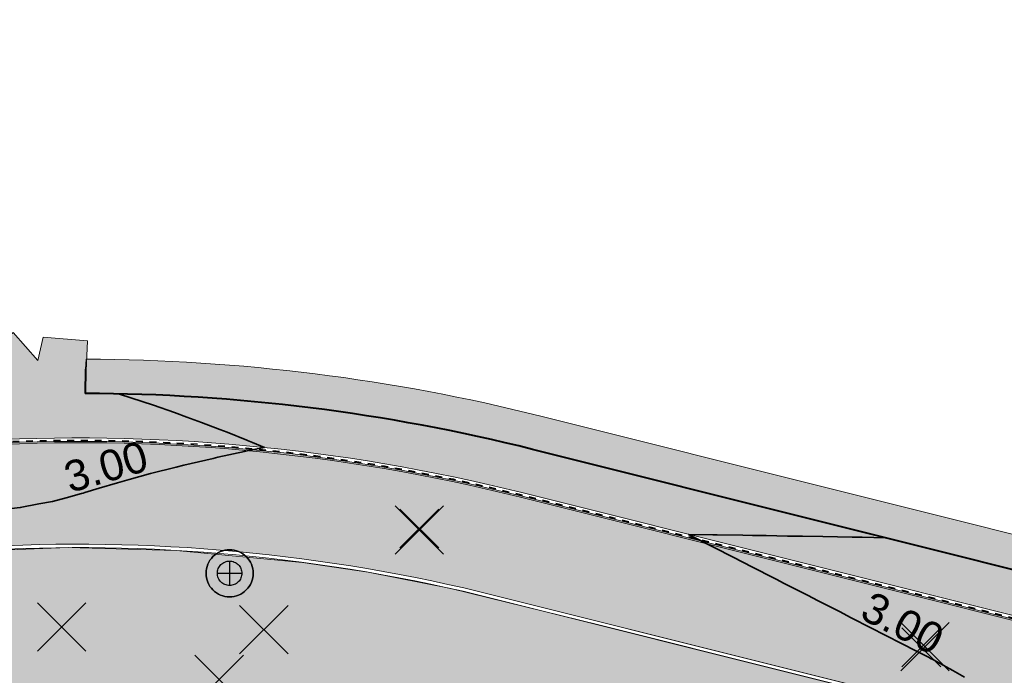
# Model space of a CAD drawing. Header units: metres. Extents: x 538891 to 1080079, y 6588829 to 13178720.
# Tile 70 of 169: x 539077 to 539105, y 6589525 to 6589544. Entities that reach past the tile are written whole.
import ezdxf

# ---------------------------------------------------------------- set-up
doc = ezdxf.new("R2010")
doc.units = ezdxf.units.M
doc.header["$LTSCALE"] = 0.4
doc.linetypes.add('#9_VIA31', pattern=[1, 0.5, -0.5])
doc.layers.add('KOLDE PST', color=7, linetype='Continuous')
doc.styles.add('Swis721 Lt BT', font='swissl.ttf')

# ---------------------------------------------------------------- blocks, each defined once
blk = doc.blocks.new('#9_019061_PP_TL (2D)')
at = {"linetype": 'Continuous', "lineweight": 0, "true_color": 0xffdf7f}
h = blk.add_hatch(color=41, dxfattribs=at)
edge = h.paths.add_edge_path()
edge.add_line((539078.584, 6589533.188), (539078.653, 6589534.722))
edge.add_line((539078.653, 6589534.722), (539077.355, 6589534.826))
edge.add_line((539077.355, 6589534.826), (539077.204, 6589534.148))
edge.add_line((539077.204, 6589534.148), (539076.488, 6589534.963))
edge.add_line((539076.488, 6589534.963), (539074.947, 6589533.639))
edge.add_line((539074.947, 6589533.639), (539075.07, 6589533.496))
edge.add_line((539075.07, 6589533.496), (539075.095, 6589533.09))
edge.add_arc((539078.379, 6589478.702), 54.487, 93.4555, 93.4918)
edge.add_line((539075.06, 6589533.087), (539054.851, 6589531.854))
edge.add_line((539054.851, 6589531.854), (539054.931, 6589530.557))
edge.add_line((539054.931, 6589530.557), (539075.139, 6589531.79))
edge.add_arc((539078.379, 6589478.689), 53.2, 75.936, 93.4918, ccw=False)
edge.add_line((539091.307, 6589530.294), (539160.943, 6589512.849))
edge.add_line((539160.943, 6589512.849), (539209.551, 6589500.58))
edge.add_line((539209.551, 6589500.58), (539288.566, 6589480.521))
edge.add_arc((539298.728, 6589520.551), 41.3, 255.7555, 260.1382)
edge.add_line((539291.655, 6589479.861), (539316.13, 6589475.606))
edge.add_line((539316.13, 6589475.606), (539397.23, 6589455.209))
edge.add_line((539397.23, 6589455.209), (539432.348, 6589446.342))
edge.add_line((539432.348, 6589446.342), (539471.499, 6589436.682))
edge.add_line((539471.499, 6589436.682), (539478.412, 6589434.976))
edge.add_line((539478.412, 6589434.976), (539478.729, 6589436.237))
edge.add_line((539478.729, 6589436.237), (539432.662, 6589447.604))
edge.add_line((539432.662, 6589447.604), (539397.548, 6589456.47))
edge.add_line((539397.548, 6589456.47), (539316.4, 6589476.879))
edge.add_line((539316.4, 6589476.879), (539291.877, 6589481.142))
edge.add_arc((539298.728, 6589520.551), 40, 255.7555, 260.1382, ccw=False)
edge.add_line((539288.886, 6589481.781), (539209.87, 6589501.84))
edge.add_line((539209.87, 6589501.84), (539161.26, 6589514.11))
edge.add_line((539161.26, 6589514.11), (539091.623, 6589531.555))
edge.add_arc((539078.379, 6589478.689), 54.5, 75.936, 89.7846)
at = {"linetype": 'Continuous', "lineweight": 0, "true_color": 0xadadad}
h = blk.add_hatch(color=253, dxfattribs=at)
edge = h.paths.add_edge_path()
edge.add_line((539055.219, 6589527.469), (539075.328, 6589528.696))
edge.add_arc((539078.379, 6589478.689), 50.1, 75.936, 93.4918, ccw=False)
edge.add_line((539090.554, 6589527.287), (539160.187, 6589509.843))
edge.add_line((539160.187, 6589509.843), (539167.14, 6589508.088))
edge.add_line((539167.14, 6589508.088), (539167.299, 6589508.718))
edge.add_line((539167.299, 6589508.718), (539168.753, 6589508.351))
edge.add_line((539168.753, 6589508.351), (539168.594, 6589507.721))
edge.add_line((539168.594, 6589507.721), (539183.545, 6589503.947))
edge.add_line((539183.545, 6589503.947), (539183.864, 6589505.211))
edge.add_line((539183.864, 6589505.211), (539185.319, 6589504.844))
edge.add_line((539185.319, 6589504.844), (539185, 6589503.58))
edge.add_line((539185, 6589503.58), (539186.674, 6589503.157))
edge.add_line((539186.674, 6589503.157), (539186.836, 6589503.8))
edge.add_line((539186.836, 6589503.8), (539188.484, 6589503.384))
edge.add_line((539188.484, 6589503.384), (539188.322, 6589502.741))
edge.add_line((539188.322, 6589502.741), (539208.79, 6589497.575))
edge.add_line((539208.79, 6589497.575), (539214.091, 6589496.229))
edge.add_arc((539213.328, 6589493.224), 3.1, -14.2445, 75.7555, ccw=False)
edge.add_line((539216.333, 6589492.461), (539214.936, 6589486.962))
edge.add_line((539214.936, 6589486.962), (539219.595, 6589485.806))
edge.add_line((539219.595, 6589485.806), (539221.231, 6589492.25))
edge.add_arc((539223.267, 6589491.733), 2.1, 75.7555, 165.7555, ccw=False)
edge.add_line((539223.783, 6589493.768), (539246.442, 6589488.016))
edge.add_line((539246.442, 6589488.016), (539246.65, 6589488.833))
edge.add_line((539246.65, 6589488.833), (539248.103, 6589488.464))
edge.add_line((539248.103, 6589488.464), (539247.896, 6589487.647))
edge.add_line((539247.896, 6589487.647), (539252.533, 6589486.47))
edge.add_line((539252.533, 6589486.47), (539252.722, 6589487.213))
edge.add_line((539252.722, 6589487.213), (539254.176, 6589486.844))
edge.add_line((539254.176, 6589486.844), (539253.986, 6589486.098))
edge.add_line((539253.986, 6589486.098), (539258.373, 6589484.987))
edge.add_line((539258.373, 6589484.987), (539258.59, 6589485.839))
edge.add_line((539258.59, 6589485.839), (539260.043, 6589485.47))
edge.add_line((539260.043, 6589485.47), (539259.827, 6589484.618))
edge.add_line((539259.827, 6589484.618), (539277.441, 6589480.146))
edge.add_line((539277.441, 6589480.146), (539277.6, 6589480.775))
edge.add_line((539277.6, 6589480.775), (539279.054, 6589480.408))
edge.add_line((539279.054, 6589480.408), (539278.895, 6589479.777))
edge.add_line((539278.895, 6589479.777), (539287.803, 6589477.516))
edge.add_arc((539298.728, 6589520.551), 44.4, 255.7555, 260.1382)
edge.add_line((539291.124, 6589476.807), (539307.996, 6589473.874))
edge.add_arc((539307.635, 6589471.803), 2.102, -15.8626, 80.1111, ccw=False)
edge.add_line((539309.657, 6589471.228), (539307.842, 6589463.913))
edge.add_line((539307.842, 6589463.913), (539312.501, 6589462.757))
edge.add_line((539312.501, 6589462.757), (539313.978, 6589468.71))
edge.add_arc((539317.957, 6589467.723), 4.1, 75.8828, 166.067, ccw=False)
edge.add_line((539318.957, 6589471.699), (539396.474, 6589452.203))
edge.add_line((539396.474, 6589452.203), (539425.8, 6589444.798))
edge.add_arc((539425.286, 6589442.762), 2.1, -13.933, 75.8292, ccw=False)
edge.add_line((539427.324, 6589442.257), (539426.108, 6589437.355))
edge.add_line((539426.108, 6589437.355), (539429.796, 6589436.44))
edge.add_line((539429.796, 6589436.44), (539431.007, 6589441.32))
edge.add_arc((539433.045, 6589440.814), 2.1, 76.1394, 166.067, ccw=False)
edge.add_line((539433.548, 6589442.853), (539477.763, 6589431.943))
edge.add_line((539477.763, 6589431.943), (539478.485, 6589434.855))
edge.add_line((539478.485, 6589434.855), (539471.475, 6589436.585))
edge.add_line((539471.475, 6589436.585), (539432.323, 6589446.245))
edge.add_line((539432.323, 6589446.245), (539397.206, 6589455.112))
edge.add_line((539397.206, 6589455.112), (539316.109, 6589475.508))
edge.add_line((539316.109, 6589475.508), (539291.637, 6589479.763))
edge.add_arc((539298.728, 6589520.551), 41.4, 255.7555, 260.1382, ccw=False)
edge.add_line((539288.541, 6589480.424), (539209.526, 6589500.483))
edge.add_line((539209.526, 6589500.483), (539160.919, 6589512.752))
edge.add_line((539160.919, 6589512.752), (539091.283, 6589530.197))
edge.add_arc((539078.379, 6589478.689), 53.1, 75.936, 93.4918)
edge.add_line((539075.145, 6589531.69), (539055.037, 6589530.463))
edge.add_line((539055.037, 6589530.463), (539055.219, 6589527.469))
at = {"color": 5, "linetype": 'Continuous', "lineweight": 40, "true_color": 0x0000ff}
blk.add_line((539078.587, 6589533.899), (539078.584, 6589533.188), dxfattribs=at)
at = {"color": 26, "linetype": 'Continuous', "lineweight": 9, "true_color": 0x7f1f00, "flags": 128}
for points in [[(538967.08, 6589597.136), (538965.705, 6589591.547), (538963.368, 6589580.683, 0.090401), (538963.125, 6589572.997), (538965.76, 6589555.405, 0.276185), (538973.214, 6589546.331), (538977.303, 6589545.118), (538983.133, 6589543.579, 0.054191), (538991.028, 6589542.388), (538997.299, 6589542.127, -0.05419), (539002.227, 6589541.384), (539020.495, 6589536.562), (539037.1, 6589531.383, 0.091075), (539048.377, 6589530.016), (539075.148, 6589531.65, -0.076752), (539091.273, 6589530.158), (539160.909, 6589512.713), (539209.517, 6589500.444), (539288.531, 6589480.385, 0.019126)], [(538967.216, 6589597.103), (538965.842, 6589591.515), (538963.505, 6589580.654, 0.090401), (538963.263, 6589573.018), (538965.899, 6589555.426, 0.276092), (538973.257, 6589546.464), (538977.341, 6589545.253), (538983.169, 6589543.715, 0.054191), (538991.033, 6589542.528), (538997.305, 6589542.267, -0.05419), (539002.263, 6589541.519), (539020.534, 6589536.697), (539037.142, 6589531.517, 0.091075), (539048.369, 6589530.156), (539075.139, 6589531.79, -0.076752), (539091.307, 6589530.294), (539160.943, 6589512.849), (539209.551, 6589500.58), (539288.566, 6589480.521, 0.019126)]]:
    blk.add_lwpolyline(points, format="xyb", dxfattribs=at)
at = {"color": 26, "linetype": '#9_VIA31', "lineweight": 35, "true_color": 0x7f1f00, "flags": 128}
blk.add_lwpolyline([(538967.148, 6589597.12), (538965.773, 6589591.531), (538963.436, 6589580.669, 0.090401), (538963.194, 6589573.008), (538965.83, 6589555.415, 0.276139), (538973.235, 6589546.397), (538977.322, 6589545.185), (538983.151, 6589543.647, 0.054191), (538991.031, 6589542.458), (538997.302, 6589542.197, -0.05419), (539002.245, 6589541.451), (539020.515, 6589536.63), (539037.121, 6589531.45, 0.091075), (539048.373, 6589530.086), (539075.144, 6589531.72, -0.076752), (539091.29, 6589530.226), (539160.926, 6589512.781), (539209.534, 6589500.512), (539288.549, 6589480.453, 0.019126), (539291.643, 6589479.792), (539316.116, 6589475.538), (539397.213, 6589455.141), (539432.331, 6589446.274), (539471.482, 6589436.614), (539478.395, 6589434.908), (539555.625, 6589415.495), (539563.518, 6589413.636), (539630.809, 6589396.623), (539632.547, 6589396.223), (539640.038, 6589394.503), (539786.833, 6589357.406), (539792.242, 6589356.056), (539846.138, 6589342.595), (539852.087, 6589341.1), (539969.581, 6589312.224), (539977.328, 6589310.446), (540019.708, 6589299.874), (540032.915, 6589296.579), (540077.671, 6589285.413), (540083.955, 6589283.804), (540089.235, 6589282.474, 0.207862), (540106.041, 6589285.237), (540137.857, 6589305.759)], format="xyb", dxfattribs=at)
at = {"color": 41, "linetype": 'Continuous', "lineweight": 9, "true_color": 0xffdf7f, "flags": 128}
blk.add_lwpolyline([(539288.886, 6589481.781), (539209.87, 6589501.84), (539161.26, 6589514.11), (539091.623, 6589531.555, 0.0605), (539078.584, 6589533.188), (539078.584, 6589533.188), (539078.653, 6589534.722), (539077.355, 6589534.826), (539077.204, 6589534.148), (539076.488, 6589534.963), (539074.947, 6589533.639), (539075.07, 6589533.496), (539075.095, 6589533.09, 0.000158), (539075.06, 6589533.087), (539054.851, 6589531.854), (539054.931, 6589530.557), (539075.139, 6589531.79, -0.076752), (539091.307, 6589530.294), (539160.943, 6589512.849), (539209.551, 6589500.58), (539288.566, 6589480.521, 0.019126)], format="xyb", dxfattribs=at)
at = {"color": 5, "linetype": 'Continuous', "lineweight": 35, "true_color": 0x0000ff, "flags": 128}
for points in [[(539076.107, 6589529.794), (539076.691, 6589529.855), (539077.236, 6589529.962), (539077.628, 6589530.034), (539078.025, 6589530.14), (539078.475, 6589530.266), (539078.524, 6589530.281), (539078.571, 6589530.296), (539078.989, 6589530.425), (539079.524, 6589530.58), (539079.867, 6589530.679), (539080.488, 6589530.847), (539081.237, 6589531.035), (539081.462, 6589531.096), (539082.315, 6589531.293), (539082.446, 6589531.326), (539083.224, 6589531.493), (539083.266, 6589531.502), (539083.434, 6589531.537), (539083.44, 6589531.538), (539083.806, 6589531.609), (539083.46, 6589531.755), (539083.316, 6589531.814), (539083.296, 6589531.822), (539082.72, 6589532.052), (539082.509, 6589532.135), (539081.976, 6589532.338), (539081.545, 6589532.498), (539081.187, 6589532.627), (539080.569, 6589532.844), (539079.586, 6589533.17), (539079.582, 6589533.171), (539079.568, 6589533.176)], [(539101.908, 6589528.979), (539101.231, 6589528.99), (539101.109, 6589528.992), (539100.936, 6589528.995), (539100.083, 6589529.01), (539099.489, 6589529.02), (539099.056, 6589529.027), (539098.435, 6589529.038), (539098.03, 6589529.044), (539097.748, 6589529.049), (539097.003, 6589529.062), (539096.877, 6589529.064), (539096.169, 6589529.076), (539096.911, 6589528.695), (539096.97, 6589528.665), (539097.825, 6589528.227), (539097.955, 6589528.16), (539098.739, 6589527.758), (539098.94, 6589527.655), (539099.652, 6589527.289), (539099.925, 6589527.149), (539100.566, 6589526.821), (539100.91, 6589526.644), (539101.479, 6589526.352), (539101.895, 6589526.139), (539102.393, 6589525.884), (539102.798, 6589525.675), (539103.162, 6589525.489), (539103.225, 6589525.456), (539103.306, 6589525.414), (539103.867, 6589525.105), (539104.211, 6589524.914)]]:
    blk.add_lwpolyline(points, dxfattribs=at)
at = {"color": 5, "linetype": 'Continuous', "lineweight": 40, "true_color": 0x0000ff, "flags": 128}
blk.add_lwpolyline([(539169.532, 6589512.022), (539161.26, 6589514.11), (539091.623, 6589531.555, 0.0605), (539078.584, 6589533.188)], format="xyb", dxfattribs=at)
at = {"color": 251, "linetype": 'Continuous', "lineweight": 9, "true_color": 0x5b5b5b, "flags": 128}
blk.add_lwpolyline([(539160.919, 6589512.752), (539091.283, 6589530.197, 0.076752), (539075.145, 6589531.69), (539055.037, 6589530.463), (539055.219, 6589527.469), (539075.328, 6589528.696, -0.076752), (539090.554, 6589527.287), (539160.187, 6589509.843)], format="xyb", dxfattribs=at)
at = {"color": 144, "linetype": 'Continuous', "lineweight": 9, "true_color": 0x007299, "flags": 128}
for points in [[(539167.14, 6589508.088), (539160.187, 6589509.843), (539141.802, 6589514.448), (539141.556, 6589513.471), (539137.387, 6589514.524), (539137.631, 6589515.493), (539090.554, 6589527.287, 0.076752), (539075.328, 6589528.696), (539074.756, 6589528.661), (539074.817, 6589527.663), (539070.525, 6589527.401), (539070.464, 6589528.399), (539053.689, 6589527.375, 0.324381), (539050.878, 6589525.063)], [(539167.115, 6589507.991), (539160.163, 6589509.746), (539141.875, 6589514.327), (539141.628, 6589513.35), (539137.265, 6589514.451), (539137.51, 6589515.421), (539090.53, 6589527.19, 0.076752), (539075.334, 6589528.596), (539074.862, 6589528.567), (539074.923, 6589527.569), (539070.431, 6589527.295), (539070.37, 6589528.293), (539053.695, 6589527.275, 0.323611), (539050.977, 6589525.046)]]:
    blk.add_lwpolyline(points, format="xyb", dxfattribs=at)
at = {"color": 5, "true_color": 0x0000ff, "char_height": 0.9, "attachment_point": 8, "line_spacing_factor": 1.004016, "style": 'Swis721 Lt BT'}
for insert, rotation in [((539079.315, 6589530.608), 16.1262), ((539102.2, 6589526.078), 332.8436)]:
    blk.add_mtext('3.00', dxfattribs=dict(at, insert=insert, rotation=rotation))
blk = doc.blocks.new('KOLDE PST TL')
at = {"color": 7}
blk.add_blockref('#9_019061_PP_TL (2D)', (0, 0), dxfattribs=at)
blk = doc.blocks.new('#13_Kolde pst HP -xref$0$likvideeritav')
at = {"color": 1, "linetype": 'Continuous', "lineweight": 25, "true_color": 0xff0000}
for p, q in [((0.707, -0.707), (-0.707, 0.707)), ((0.707, 0.707), (-0.707, -0.707))]:
    blk.add_line(p, q, dxfattribs=at)
blk = doc.blocks.new('#13_KOLDE TAIM (2D)')
at = {"linetype": 'Continuous', "lineweight": 0, "true_color": 0xc4f877}
h = blk.add_hatch(color=71, dxfattribs=at)
edge = h.paths.add_edge_path()
edge.add_line((539169.777, 6589512.992), (539161.504, 6589515.08))
edge.add_line((539161.504, 6589515.08), (539091.866, 6589532.525))
edge.add_arc((539078.379, 6589478.689), 55.5, 75.936, 89.7619)
edge.add_line((539078.61, 6589534.188), (539078.587, 6589533.899))
edge.add_line((539078.587, 6589533.899), (539078.584, 6589533.188))
edge.add_arc((539078.379, 6589478.689), 54.5, 75.936, 89.7846, ccw=False)
edge.add_line((539091.623, 6589531.555), (539161.26, 6589514.11))
edge.add_line((539161.26, 6589514.11), (539169.532, 6589512.022))
edge.add_line((539169.532, 6589512.022), (539169.777, 6589512.992))
blk.add_hatch(color=71, dxfattribs=at).paths.add_polyline_path([(539214.839, 6589486.986), (539216.314, 6589492.937), (539216.317, 6589493.482), (539216.083, 6589494.411), (539215.558, 6589495.231), (539215.129, 6589495.623), (539214.349, 6589496.045), (539200.72, 6589499.508), (539199.991, 6589496.598), (539195.643, 6589497.683), (539196.357, 6589500.61), (539188.2, 6589502.669), (539188.363, 6589503.312), (539186.908, 6589503.679), (539186.746, 6589503.036), (539184.975, 6589503.483), (539184.952, 6589503.389), (539183.497, 6589503.756), (539183.521, 6589503.85), (539168.569, 6589507.624), (539168.753, 6589508.351), (539167.299, 6589508.718), (539167.115, 6589507.991), (539141.873, 6589514.319), (539141.144, 6589511.409), (539136.796, 6589512.494), (539137.508, 6589515.421), (539093.551, 6589526.433), (539089.239, 6589527.495), (539086.833, 6589527.969), (539084.919, 6589528.259), (539081.238, 6589528.607), (539078.084, 6589528.688), (539074.862, 6589528.567), (539075.045, 6589525.573), (539070.553, 6589525.298), (539070.371, 6589528.291), (539053.892, 6589527.287), (539053.074, 6589527.171), (539052.185, 6589526.758), (539051.67, 6589526.313), (539051.347, 6589525.892), (539051.06, 6589525.311), (539050.966, 6589525.048), (539066.523, 6589522.35), (539068.921, 6589524.472), (539079.987, 6589522.55), (539086.776, 6589521.219), (539088.209, 6589518.346), (539112.977, 6589512.257), (539115.52, 6589514.202), (539138.954, 6589508.388), (539140.293, 6589505.48), (539148.774, 6589503.376), (539151.309, 6589505.323), (539168.919, 6589500.954), (539170.259, 6589498.046), (539174.068, 6589497.101), (539176.611, 6589499.046), (539188.398, 6589496.122), (539189.737, 6589493.214)])
at = {"color": 71, "linetype": 'Continuous', "lineweight": 5, "true_color": 0xc4f877, "flags": 128}
blk.add_lwpolyline([(539169.777, 6589512.992), (539161.504, 6589515.08), (539091.866, 6589532.525, 0.0604), (539078.61, 6589534.188), (539078.587, 6589533.899), (539078.584, 6589533.188, -0.0605), (539091.623, 6589531.555), (539161.26, 6589514.11), (539169.532, 6589512.022)], format="xyb", close=True, dxfattribs=at)
blk.add_lwpolyline([(539137.508, 6589515.421), (539093.551, 6589526.433), (539089.239, 6589527.495), (539086.833, 6589527.969), (539084.919, 6589528.259), (539081.238, 6589528.607), (539078.084, 6589528.688), (539074.862, 6589528.567), (539075.045, 6589525.573), (539070.553, 6589525.298), (539070.371, 6589528.291), (539053.892, 6589527.287), (539053.074, 6589527.171), (539052.185, 6589526.758), (539051.67, 6589526.313), (539051.347, 6589525.892), (539051.06, 6589525.311), (539050.966, 6589525.048), (539066.523, 6589522.35), (539068.921, 6589524.472), (539079.987, 6589522.55), (539086.776, 6589521.219), (539088.209, 6589518.346), (539112.977, 6589512.257)], dxfattribs=at)
at = {"color": 1, "true_color": 0xff0000}
for p in [(539088.324, 6589529.201), (539077.895, 6589526.371), (539083.787, 6589526.293), (539103.06, 6589525.799), (539082.489, 6589524.845)]:
    blk.add_blockref('#13_Kolde pst HP -xref$0$likvideeritav', p, dxfattribs=at)
blk = doc.blocks.new('Kolde pst Taim')
at = {"color": 13, "true_color": 0xff4646}
blk.add_blockref('#13_KOLDE TAIM (2D)', (0, 0), dxfattribs=at)
blk = doc.blocks.new('#15_019061_PP_ELV-4-01_v01_Puhas$0$A$C2D7D09D12')
at = {"color": 1, "linetype": 'Continuous', "lineweight": 25, "true_color": 0xff0000}
for p, q in [((0.035, 0.035), (1.171, 1.171)), ((0.035, 1.171), (1.171, 0.035))]:
    blk.add_line(p, q, dxfattribs=at)
blk = doc.blocks.new('#15_Kolde pst ELV-3 (2D)')
at = {"color": 1, "linetype": 'Continuous', "lineweight": 25, "true_color": 0xff0000}
for p, q in [((539082.792, 6589528.296), (539082.792, 6589527.584)), ((539082.436, 6589527.94), (539083.148, 6589527.94))]:
    blk.add_line(p, q, dxfattribs=at)
at = {"color": 1, "linetype": 'Continuous', "lineweight": 25, "true_color": 0xff0000, "flags": 128}
for points in [[(539083.479, 6589527.94), (539083.476, 6589527.873), (539083.466, 6589527.806), (539083.45, 6589527.741), (539083.427, 6589527.677), (539083.398, 6589527.616), (539083.363, 6589527.558), (539083.323, 6589527.504), (539083.278, 6589527.454), (539083.228, 6589527.409), (539083.174, 6589527.368), (539083.116, 6589527.334), (539083.055, 6589527.305), (539082.991, 6589527.282), (539082.926, 6589527.266), (539082.859, 6589527.256), (539082.792, 6589527.252), (539082.724, 6589527.256), (539082.657, 6589527.266), (539082.592, 6589527.282), (539082.528, 6589527.305), (539082.467, 6589527.334), (539082.41, 6589527.368), (539082.355, 6589527.409), (539082.305, 6589527.454), (539082.26, 6589527.504), (539082.22, 6589527.558), (539082.185, 6589527.616), (539082.156, 6589527.677), (539082.134, 6589527.741), (539082.117, 6589527.806), (539082.107, 6589527.873), (539082.104, 6589527.94), (539082.107, 6589528.008), (539082.117, 6589528.074), (539082.134, 6589528.14), (539082.156, 6589528.203), (539082.185, 6589528.264), (539082.22, 6589528.322), (539082.26, 6589528.376), (539082.305, 6589528.426), (539082.355, 6589528.472), (539082.41, 6589528.512), (539082.467, 6589528.547), (539082.528, 6589528.576), (539082.592, 6589528.598), (539082.657, 6589528.615), (539082.724, 6589528.625), (539082.792, 6589528.628), (539082.859, 6589528.625), (539082.926, 6589528.615), (539082.991, 6589528.598), (539083.055, 6589528.576), (539083.116, 6589528.547), (539083.174, 6589528.512), (539083.228, 6589528.472), (539083.278, 6589528.426), (539083.323, 6589528.376), (539083.363, 6589528.322), (539083.398, 6589528.264), (539083.427, 6589528.203), (539083.45, 6589528.14), (539083.466, 6589528.074), (539083.476, 6589528.008)], [(539083.148, 6589527.94), (539083.146, 6589527.905), (539083.141, 6589527.871), (539083.132, 6589527.837), (539083.12, 6589527.804), (539083.106, 6589527.772), (539083.088, 6589527.742), (539083.067, 6589527.714), (539083.043, 6589527.689), (539083.017, 6589527.665), (539082.989, 6589527.644), (539082.959, 6589527.626), (539082.928, 6589527.611), (539082.895, 6589527.6), (539082.861, 6589527.591), (539082.827, 6589527.586), (539082.792, 6589527.584), (539082.757, 6589527.586), (539082.722, 6589527.591), (539082.688, 6589527.6), (539082.655, 6589527.611), (539082.624, 6589527.626), (539082.594, 6589527.644), (539082.566, 6589527.665), (539082.54, 6589527.689), (539082.517, 6589527.714), (539082.496, 6589527.742), (539082.478, 6589527.772), (539082.463, 6589527.804), (539082.451, 6589527.837), (539082.443, 6589527.871), (539082.437, 6589527.905), (539082.436, 6589527.94), (539082.437, 6589527.975), (539082.443, 6589528.01), (539082.451, 6589528.043), (539082.463, 6589528.076), (539082.478, 6589528.108), (539082.496, 6589528.138), (539082.517, 6589528.166), (539082.54, 6589528.192), (539082.566, 6589528.215), (539082.594, 6589528.236), (539082.624, 6589528.254), (539082.655, 6589528.269), (539082.688, 6589528.281), (539082.722, 6589528.289), (539082.757, 6589528.294), (539082.792, 6589528.296), (539082.827, 6589528.294), (539082.861, 6589528.289), (539082.895, 6589528.281), (539082.928, 6589528.269), (539082.959, 6589528.254), (539082.989, 6589528.236), (539083.017, 6589528.215), (539083.043, 6589528.192), (539083.067, 6589528.166), (539083.088, 6589528.138), (539083.106, 6589528.108), (539083.12, 6589528.076), (539083.132, 6589528.043), (539083.141, 6589528.01), (539083.146, 6589527.975)], [(539083.148, 6589527.94), (539083.146, 6589527.905), (539083.141, 6589527.871), (539083.132, 6589527.837), (539083.12, 6589527.804), (539083.106, 6589527.772), (539083.088, 6589527.742), (539083.067, 6589527.714), (539083.043, 6589527.689), (539083.017, 6589527.665), (539082.989, 6589527.644), (539082.959, 6589527.626), (539082.928, 6589527.611), (539082.895, 6589527.6), (539082.861, 6589527.591), (539082.827, 6589527.586), (539082.792, 6589527.584), (539082.757, 6589527.586), (539082.722, 6589527.591), (539082.688, 6589527.6), (539082.655, 6589527.611), (539082.624, 6589527.626), (539082.594, 6589527.644), (539082.566, 6589527.665), (539082.54, 6589527.689), (539082.517, 6589527.714), (539082.496, 6589527.742), (539082.478, 6589527.772), (539082.463, 6589527.804), (539082.451, 6589527.837), (539082.443, 6589527.871), (539082.437, 6589527.905), (539082.436, 6589527.94), (539082.437, 6589527.975), (539082.443, 6589528.01), (539082.451, 6589528.043), (539082.463, 6589528.076), (539082.478, 6589528.108), (539082.496, 6589528.138), (539082.517, 6589528.166), (539082.54, 6589528.192), (539082.566, 6589528.215), (539082.594, 6589528.236), (539082.624, 6589528.254), (539082.655, 6589528.269), (539082.688, 6589528.281), (539082.722, 6589528.289), (539082.757, 6589528.294), (539082.792, 6589528.296), (539082.827, 6589528.294), (539082.861, 6589528.289), (539082.895, 6589528.281), (539082.928, 6589528.269), (539082.959, 6589528.254), (539082.989, 6589528.236), (539083.017, 6589528.215), (539083.043, 6589528.192), (539083.067, 6589528.166), (539083.088, 6589528.138), (539083.106, 6589528.108), (539083.12, 6589528.076), (539083.132, 6589528.043), (539083.141, 6589528.01), (539083.146, 6589527.975)]]:
    blk.add_lwpolyline(points, close=True, dxfattribs=at)
blk.add_lwpolyline([(539083.479, 6589527.94, 0.414214), (539082.792, 6589528.628, 0.414214), (539082.104, 6589527.94, 0.414214), (539082.792, 6589527.252, 0.414214), (539083.479, 6589527.94)], format="xyb", close=True, dxfattribs=at)
at = {"color": 7}
for p in [(539087.72, 6589528.643), (539102.351, 6589525.181)]:
    blk.add_blockref('#15_019061_PP_ELV-4-01_v01_Puhas$0$A$C2D7D09D12', p, dxfattribs=at)
blk = doc.blocks.new('Kolde pst EL')
at = {"color": 13, "true_color": 0xff4646}
blk.add_blockref('#15_Kolde pst ELV-3 (2D)', (0, 0), dxfattribs=at)

msp = doc.modelspace()

# ---------------------------------------------------------------- block references
at = {"layer": 'KOLDE PST', "color": 7}
for name in ['KOLDE PST TL', 'Kolde pst Taim', 'Kolde pst EL']:
    msp.add_blockref(name, (0, 0), dxfattribs=at)

doc.saveas('drawing.dxf')
